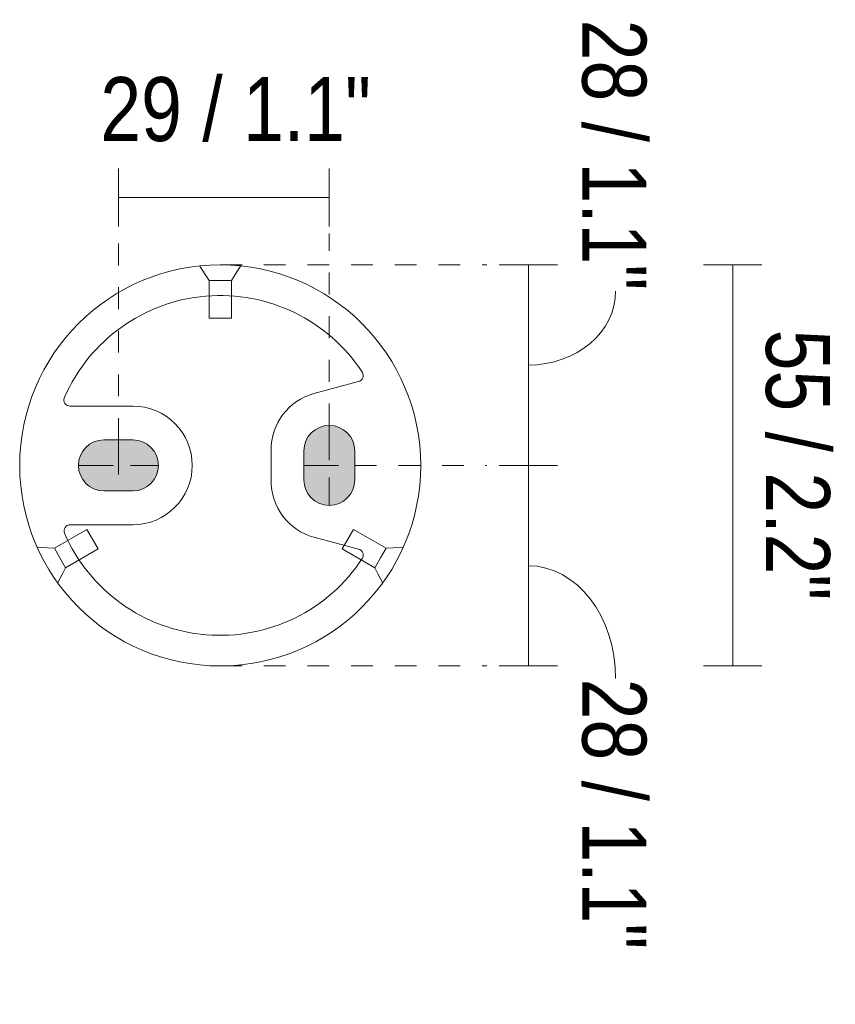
# Model space of a CAD drawing. Header units: millimetres. Extents: x 6522 to 7346, y 1972 to 6663.
# Tile 3 of 3: x 7234 to 7346, y 6528 to 6663. Entities that reach past the tile are written whole.
import ezdxf

# ---------------------------------------------------------------- set-up
doc = ezdxf.new("R2010")
doc.units = ezdxf.units.MM
doc.linetypes.add('Dash', pattern=[6, 3, -3])
doc.linetypes.add('Hidden', pattern=[7.14375, 4.7625, -2.38125])
for name, color, linetype, lineweight in [('Cotas', 7, 'Continuous', 9), ('Cotas-4', 7, 'Continuous', 9), ('Elementos de detalle', 7, 'Continuous', 9), ('Lighthing Fixture Detail Wide Black', 7, 'Continuous', 20), ('Lighthing Fixture Dim Black Dash', 7, 'Hidden', 9), ('Luminarias', 7, 'Continuous', 20)]:
    doc.layers.add(name, color=color, linetype=linetype, lineweight=lineweight)
doc.layers.add('Lighthing Fixture Dim Grey Dash', color=7, linetype='Dash', lineweight=9, true_color=0xd2d2d2)
doc.styles.add('Arial Narrow', font='ARIALN.TTF', dxfattribs={"height": 8.8})
doc.dimstyles.new('FARO_-_2_2mm_Arial_Narrow_mm_Inch_Left_1', dxfattribs={"dimscale": 304.8, "dimtxt": 9.006193, "dimasz": 0, "dimexe": 0.013123, "dimexo": 0.0625, "dimgap": 0.006562, "dimtad": 1, "dimdec": 0, "dimzin": 0, "dimdsep": 46, "dimtxsty": 'Arial Narrow', "dimblk1": 'NONE', "dimblk2": 'NONE', "dimsah": 1, "dimcen": 0.09, "dimadec": 0, "dimazin": 0, "dimtfac": 1, "dimtdec": 4, "dimtix": 1, "dimtmove": 2, "dimatfit": 3, "dimfxl": 0.013123, "dimfxlon": 1, "dimtvp": 1, "dimtolj": 1, "dimtzin": 0, "dimarcsym": 2})
doc.dimstyles.new('FARO_-_2_2mm_Arial_Narrow_mm_Inch_Right', dxfattribs={"dimscale": 304.8, "dimtxt": 9.006193, "dimasz": 0, "dimexe": 0.013123, "dimexo": 0.0625, "dimgap": 0.006562, "dimtad": 1, "dimdec": 0, "dimzin": 0, "dimdsep": 46, "dimtxsty": 'Arial Narrow', "dimblk1": 'NONE', "dimblk2": 'NONE', "dimsah": 1, "dimcen": 0.09, "dimadec": 0, "dimazin": 0, "dimtfac": 1, "dimtdec": 4, "dimtix": 1, "dimtmove": 0, "dimatfit": 3, "dimfxl": 0.013123, "dimfxlon": 1, "dimtvp": 1, "dimtolj": 1, "dimtzin": 0, "dimarcsym": 2})
doc.dimstyles.new('FARO_-_2_2mm_Arial_Narrow_mm_Inch_Right_1', dxfattribs={"dimscale": 304.8, "dimtxt": 9.006193, "dimasz": 0, "dimexe": 0.013123, "dimexo": 0.0625, "dimgap": 0.006562, "dimtad": 1, "dimdec": 0, "dimzin": 0, "dimdsep": 46, "dimtxsty": 'Arial Narrow', "dimblk1": 'NONE', "dimblk2": 'NONE', "dimsah": 1, "dimcen": 0.09, "dimadec": 0, "dimazin": 0, "dimtfac": 1, "dimtdec": 4, "dimtix": 1, "dimtmove": 1, "dimatfit": 3, "dimfxl": 0.013123, "dimfxlon": 1, "dimtvp": 1, "dimtolj": 1, "dimtzin": 0, "dimarcsym": 2})
doc.dimstyles.new('FARO_-_2_2mm_Arial_Narrow_mm_Inch_Right_2', dxfattribs={"dimscale": 304.8, "dimtxt": 9.006193, "dimasz": 0, "dimexe": 0.013123, "dimexo": 0.0625, "dimgap": 0.006562, "dimtad": 1, "dimdec": 0, "dimzin": 0, "dimdsep": 46, "dimtxsty": 'Arial Narrow', "dimblk1": 'NONE', "dimblk2": 'NONE', "dimsah": 1, "dimcen": 0.09, "dimadec": 0, "dimazin": 0, "dimtfac": 1, "dimtdec": 4, "dimtix": 1, "dimtmove": 1, "dimatfit": 3, "dimfxl": 0.013123, "dimfxlon": 1, "dimtvp": 1, "dimtolj": 1, "dimtzin": 0, "dimarcsym": 2})

# ---------------------------------------------------------------- blocks, each defined once
blk = doc.blocks.new('71947 - 75602 GROP 2000 Dark grey pole lamp-550666-Planta_Trabajo')
at = {"layer": 'Luminarias'}
for p, q in [((-21.69, -985.09), (-22.31, -983.88)), ((22.31, -983.88), (21.69, -985.09)), ((-21.26, -985.94), (-21.69, -985.09)), ((21.69, -985.09), (21.26, -985.94)), ((-22.03, -987.28), (-21.26, -985.94)), ((-16.77, -988.53), (-21.26, -985.94)), ((21.26, -985.94), (16.77, -988.53)), ((21.26, -985.94), (22.03, -987.28)), ((-22.8, -988.62), (-22.03, -987.28)), ((22.03, -987.28), (22.8, -988.62)), ((-25.12, -988.74), (-23.76, -988.67)), ((-23.76, -988.67), (-22.8, -988.62)), ((-22.8, -988.62), (-18.32, -991.21)), ((-12.89, -990.13), (-19.03, -988.48)), ((-19.03, -988.48), (-12.89, -990.13)), ((-17.55, -989.87), (-16.77, -988.53)), ((16.77, -988.53), (17.55, -989.87)), ((18.32, -991.21), (22.8, -988.62)), ((22.8, -988.62), (23.76, -988.67)), ((23.76, -988.67), (25.12, -988.74)), ((-18.32, -991.21), (-17.55, -989.87)), ((17.55, -989.87), (18.32, -991.21)), ((20.62, -991.85), (12, -991.85)), ((12, -991.85), (20.62, -991.85)), ((-7.01, -1002.06), (-7.01, -997.94)), ((-7.01, -997.94), (-7.01, -1002.06)), ((12, -1008.15), (20.62, -1008.15)), ((20.62, -1008.15), (12, -1008.15)), ((-19.03, -1011.52), (-12.89, -1009.87)), ((-12.89, -1009.87), (-19.03, -1011.52)), ((-1.54, -1020.26), (-1.54, -1025.44)), ((0, -1020.26), (-1.54, -1020.26)), ((1.54, -1020.26), (0, -1020.26)), ((1.54, -1025.44), (1.54, -1020.26)), ((-1.54, -1025.44), (-2.07, -1026.24)), ((0, -1025.44), (-1.54, -1025.44)), ((1.54, -1025.44), (0, -1025.44)), ((2.07, -1026.24), (1.54, -1025.44)), ((-2.07, -1026.24), (-2.81, -1027.38)), ((2.81, -1027.38), (2.07, -1026.24))]:
    blk.add_line(p, q, dxfattribs=at)
for centre, radius, start, end in [((0, -1000), 23.36, 23.5361, 146.9209), ((0, -1000), 23.36, 23.5361, 146.9209), ((-18.82, -987.66), 0.852, 151.6004, 255.6836), ((-18.82, -987.66), 0.852, 151.6004, 255.6836), ((-14.95, -997.8), 7.94, 359, 75), ((-14.95, -997.8), 7.94, 359, 75), ((20.62, -990.99), 0.857, 270, 22), ((20.62, -990.99), 0.857, 270, 22), ((12, -1000), 8.15, 90, 270), ((12, -1000), 8.15, 90, 270), ((-14.95, -1002.2), 7.94, 285, 1), ((-14.95, -1002.2), 7.94, 285, 1), ((20.65, -1008.99), 0.841, 336.4697, 91.6924), ((20.65, -1008.99), 0.841, 336.4697, 91.6924), ((0, -1000), 23.36, 213.2141, 336.4756), ((0, -1000), 23.36, 213.2141, 336.4756), ((-18.81, -1012.35), 0.858, 105, 211.5546), ((-18.81, -1012.35), 0.858, 105, 211.5546)]:
    blk.add_arc(centre, radius, start, end, dxfattribs=at)
blk = doc.blocks.new('DIMBLOCK6-Planta_Trabajo')
at = {"layer": 'Cotas-4', "color": 251, "true_color": 0x5b5b5b}
for p, q in [((7303.71, 6601.75), (7299.71, 6601.75)), ((7303.71, 6574.18), (7303.71, 6601.75)), ((7303.71, 6574.18), (7299.71, 6574.18)), ((7303.71, 6574.18), (7307.71, 6574.18))]:
    blk.add_line(p, q, dxfattribs=at)
at = {"layer": 'Cotas-4', "color": 251, "linetype": 'Hidden', "true_color": 0x5b5b5b}
blk.add_line((7303.71, 6601.75), (7307.71, 6601.75), dxfattribs=at)
at = {"layer": 'Cotas-4', "color": 251, "true_color": 0x5b5b5b}
blk.add_ellipse((7303.71, 6572.43), major_axis=(0, 15.53), ratio=0.772732, start_param=4.712389, end_param=6.283185, dxfattribs=at)
at = {"layer": 'Cotas-4', "color": 0, "insert": (7319.93, 6572.43), "char_height": 8.8, "width": 44.7736, "attachment_point": 1, "rotation": 270, "line_spacing_factor": 0.974696, "style": 'Arial Narrow'}
blk.add_mtext('28 / 1.1"', dxfattribs=at)
blk = doc.blocks.new('_None')
blk = doc.blocks.new('DIMBLOCK7-Planta_Trabajo')
at = {"layer": 'Cotas-4', "color": 251, "true_color": 0x5b5b5b}
for p, q in [((7303.71, 6629.32), (7299.71, 6629.32)), ((7303.71, 6601.75), (7303.71, 6629.32)), ((7303.71, 6629.32), (7307.71, 6629.32)), ((7303.71, 6601.75), (7299.71, 6601.75))]:
    blk.add_line(p, q, dxfattribs=at)
at = {"layer": 'Cotas-4', "color": 251, "linetype": 'Hidden', "true_color": 0x5b5b5b}
blk.add_line((7303.71, 6601.75), (7307.71, 6601.75), dxfattribs=at)
at = {"layer": 'Cotas-4', "color": 251, "true_color": 0x5b5b5b}
blk.add_ellipse((7303.71, 6625.72), major_axis=(12, 0), ratio=0.848377, start_param=4.712389, end_param=6.283185, dxfattribs=at)
at = {"layer": 'Cotas-4', "color": 0, "insert": (7319.93, 6663.03), "char_height": 8.8, "width": 44.7736, "attachment_point": 1, "rotation": 270, "line_spacing_factor": 0.974696, "style": 'Arial Narrow'}
blk.add_mtext('28 / 1.1"', dxfattribs=at)
blk = doc.blocks.new('DIMBLOCK8-Planta_Trabajo')
at = {"layer": 'Cotas-4', "color": 251, "true_color": 0x5b5b5b}
for p, q in [((7331.81, 6629.32), (7327.81, 6629.32)), ((7331.81, 6574.18), (7331.81, 6629.32)), ((7331.81, 6629.32), (7335.81, 6629.32)), ((7331.81, 6574.18), (7327.81, 6574.18)), ((7331.81, 6574.18), (7335.81, 6574.18))]:
    blk.add_line(p, q, dxfattribs=at)
at = {"layer": 'Cotas-4', "color": 0, "insert": (7345.18, 6620.41), "char_height": 8.8, "width": 44.7736, "attachment_point": 1, "rotation": 270, "line_spacing_factor": 0.974696, "style": 'Arial Narrow'}
blk.add_mtext('55 / 2.2"', dxfattribs=at)
blk = doc.blocks.new('DIMBLOCK9-Planta_Trabajo')
at = {"layer": 'Cotas-4', "color": 251, "true_color": 0x5b5b5b}
for p, q in [((7247.34, 6638.58), (7247.34, 6642.58)), ((7276.34, 6638.58), (7276.34, 6642.58)), ((7247.34, 6638.58), (7276.34, 6638.58)), ((7247.34, 6638.58), (7247.34, 6634.58)), ((7276.34, 6638.58), (7276.34, 6634.58))]:
    blk.add_line(p, q, dxfattribs=at)
at = {"layer": 'Cotas-4', "color": 0, "insert": (7244.86, 6655.14), "char_height": 8.8, "width": 44.7736, "attachment_point": 1, "line_spacing_factor": 0.974696, "style": 'Arial Narrow'}
blk.add_mtext('29 / 1.1"', dxfattribs=at)

msp = doc.modelspace()

# ---------------------------------------------------------------- hatches: boundary and pattern name
at = {"layer": 'Elementos de detalle', "true_color": 0xc0c0c0}
h = msp.add_hatch(color=9, dxfattribs=at)
h.paths.add_polyline_path([(7276.34, 6596.25), (7277.25, 6596.37), (7278.09, 6596.72), (7278.81, 6597.27), (7279.37, 6598), (7279.72, 6598.84), (7279.84, 6599.75), (7279.84, 6603.75), (7279.72, 6604.66), (7279.37, 6605.5), (7278.81, 6606.22), (7278.09, 6606.78), (7277.25, 6607.13), (7276.34, 6607.25), (7275.43, 6607.13), (7274.59, 6606.78), (7273.86, 6606.22), (7273.31, 6605.5), (7272.96, 6604.66), (7272.84, 6603.75), (7272.84, 6599.75), (7272.96, 6598.84), (7273.31, 6598), (7273.86, 6597.27), (7274.59, 6596.72), (7275.43, 6596.37)])
h.paths.add_polyline_path([(7249.34, 6598.25), (7250.25, 6598.37), (7251.09, 6598.72), (7251.81, 6599.27), (7252.37, 6600), (7252.72, 6600.84), (7252.84, 6601.75), (7252.72, 6602.66), (7252.37, 6603.5), (7251.81, 6604.22), (7251.09, 6604.78), (7250.25, 6605.13), (7249.34, 6605.25), (7245.34, 6605.25), (7244.43, 6605.13), (7243.59, 6604.78), (7242.86, 6604.22), (7242.31, 6603.5), (7241.96, 6602.66), (7241.84, 6601.75), (7241.96, 6600.84), (7242.31, 6600), (7242.86, 6599.27), (7243.59, 6598.72), (7244.43, 6598.37), (7245.34, 6598.25)])

# ---------------------------------------------------------------- linework, layer by layer
at = {"layer": 'Lighthing Fixture Detail Wide Black'}
for p, q in [((7249.34, 6605.25), (7245.34, 6605.25)), ((7272.84, 6603.75), (7272.84, 6599.75)), ((7279.84, 6599.75), (7279.84, 6603.75)), ((7245.34, 6598.25), (7249.34, 6598.25))]:
    msp.add_line(p, q, dxfattribs=at)
for centre, radius, start, end in [((7261.34, 6601.75), 27.57, 0, 180), ((7276.34, 6603.75), 3.5, 0, 180), ((7245.34, 6601.75), 3.5, 90, 270), ((7249.34, 6601.75), 3.5, 270, 90), ((7261.34, 6601.75), 27.57, 180, 0), ((7276.34, 6599.75), 3.5, 180, 0)]:
    msp.add_arc(centre, radius, start, end, dxfattribs=at)
at = {"layer": 'Lighthing Fixture Dim Black Dash'}
for p, q in [((7276.34, 6607.25), (7276.34, 6596.25)), ((7247.34, 6605.25), (7247.34, 6598.25)), ((7241.84, 6601.75), (7252.84, 6601.75)), ((7272.84, 6601.75), (7279.84, 6601.75))]:
    msp.add_line(p, q, dxfattribs=at)
at = {"layer": 'Lighthing Fixture Dim Grey Dash'}
for p, q in [((7247.34, 6605.25), (7247.34, 6633.63)), ((7276.34, 6607.25), (7276.34, 6633.63)), ((7261.34, 6629.32), (7297.99, 6629.32)), ((7279.84, 6601.75), (7297.99, 6601.75)), ((7261.34, 6574.18), (7297.99, 6574.18))]:
    msp.add_line(p, q, dxfattribs=at)

# ---------------------------------------------------------------- block references
at = {"layer": 'Luminarias', "rotation": 180}
msp.add_blockref('71947 - 75602 GROP 2000 Dark grey pole lamp-550666-Planta_Trabajo', (7261.34, 5601.75), dxfattribs=at)

# ---------------------------------------------------------------- dimensions: what is measured, and where the dimension line sits
at = {"layer": 'Cotas', "color": 251, "true_color": 0x5b5b5b}
for base, p1, p2, dimstyle, picture, middle in [((7303.71, 6629.32), (7307.71, 6601.75), (7299.71, 6629.32), 'FARO_-_2_2mm_Arial_Narrow_mm_Inch_Right_2', 'DIMBLOCK7-Planta_Trabajo', (7314.07, 6640.64)), ((7303.71, 6601.75), (7299.71, 6574.18), (7307.71, 6601.75), 'FARO_-_2_2mm_Arial_Narrow_mm_Inch_Right_1', 'DIMBLOCK6-Planta_Trabajo', (7314.07, 6550.05))]:
    dim = msp.add_linear_dim(base=base, p1=p1, p2=p2, angle=90, dimstyle=dimstyle, override={"dimtad": 4, "dimpost": '<>', "dimfxl": 28.708238}, dxfattribs=at)
    dim.commit()
    dim.dimension.update_dxf_attribs({"geometry": picture, "text_midpoint": middle, "dimtype": 160, "text_rotation": 90})
dim = msp.add_linear_dim(base=(7276.34, 6638.58), p1=(7247.34, 6634.58), p2=(7276.34, 6634.58), dimstyle='FARO_-_2_2mm_Arial_Narrow_mm_Inch_Left_1', override={"dimpost": '<>', "dimfxl": 29}, dxfattribs=at)
dim.commit()
dim.dimension.update_dxf_attribs({"geometry": 'DIMBLOCK9-Planta_Trabajo', "text_midpoint": (7267.25, 6649.28), "dimtype": 160})
dim = msp.add_linear_dim(base=(7331.81, 6629.32), p1=(7327.81, 6574.18), p2=(7327.81, 6629.32), angle=90, dimstyle='FARO_-_2_2mm_Arial_Narrow_mm_Inch_Right', override={"dimtad": 4, "dimpost": '<>', "dimfxl": 55.142105}, dxfattribs=at)
dim.commit()
dim.dimension.update_dxf_attribs({"geometry": 'DIMBLOCK8-Planta_Trabajo', "text_midpoint": (7339.51, 6601.75)})

doc.saveas('drawing.dxf')
